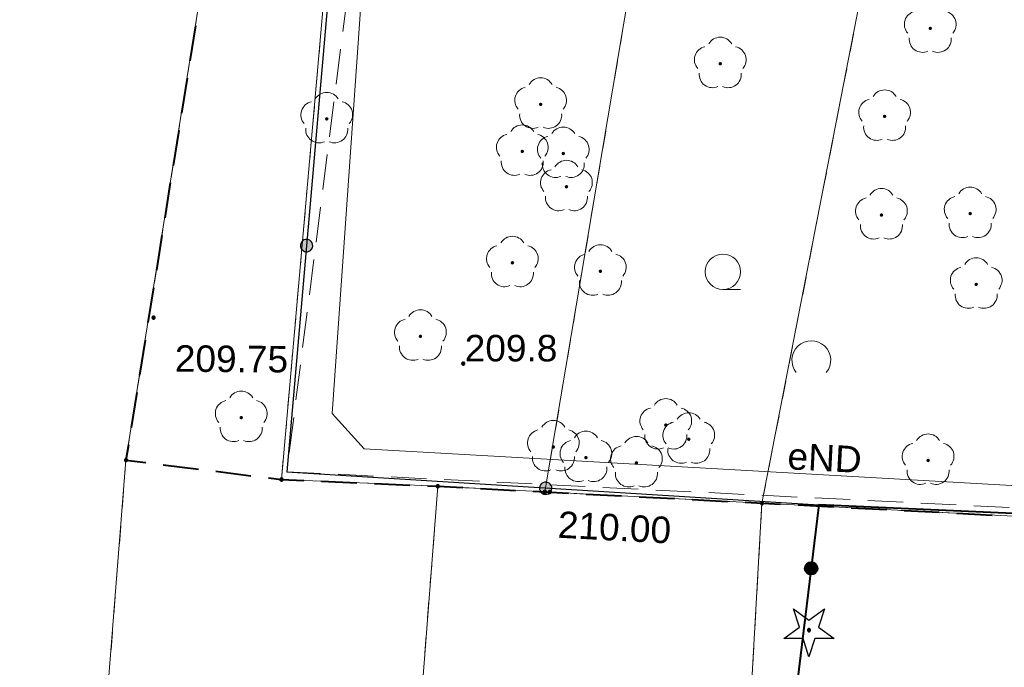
# Model space of a CAD drawing. Header units: metres. Extents: x 7419414 to 7419803, y 5549484 to 5549731.
# Tile 7 of 102: x 7419447 to 7419475, y 5549525 to 5549544. Entities that reach past the tile are written whole.
import ezdxf

# ---------------------------------------------------------------- set-up
doc = ezdxf.new("R2010")
doc.units = ezdxf.units.M
doc.header["$MEASUREMENT"] = 0
doc.layers.get('0').update_dxf_attribs({"color": 250})
for name, color, linetype, lineweight in [('EGDE', 7, 'Continuous', 13), ('EGUG', 96, 'Continuous', 13), ('KTOK05_01', 18, 'Continuous', 30), ('LINIE ROZGRANICZAJĄCE MPZP', 212, 'Continuous', 0), ('OBOP02_01', 96, 'Continuous', 13), ('OTOO', 7, 'Continuous', 30), ('OTRN_O', 7, 'Continuous', 13), ('OTRS_O', 7, 'Continuous', 13), ('PTTL04', 250, 'Continuous', 0), ('PTTL05', 18, 'Continuous', 13), ('SUEP', 1, 'Continuous', 13), ('SUEP_O', 1, 'Continuous', 13)]:
    doc.layers.add(name, color=color, linetype=linetype, lineweight=lineweight)
doc.styles.add('Arial', font='arial.ttf')

# ---------------------------------------------------------------- blocks, each defined once
blk = doc.blocks.new('OBOP02_01_1')
at = {"layer": 'OBOP02_01', "linetype": 'Continuous', "lineweight": 13}
h = blk.add_hatch(color=96, dxfattribs=at)
edge = h.paths.add_edge_path()
edge.add_arc((0, 0), 0.005, 0, 360)
at = {"layer": 'OBOP02_01', "color": 96, "linetype": 'Continuous', "lineweight": 13}
for centre, start, end in [((0, 0.0375), 30.1471, 149.8529), ((-0.0357, 0.0116), 102.1471, 221.8529), ((0.0357, 0.0116), 318.1471, 77.8529), ((-0.022, -0.0303), 174.1472, 293.8529), ((0.022, -0.0303), 246.1471, 5.8529)]:
    blk.add_arc(centre, 0.0375, start, end, dxfattribs=at)
blk = doc.blocks.new('PTTL04_01')
at = {"layer": 'PTTL04', "color": 250, "linetype": 'Continuous', "lineweight": 13}
blk.add_line((-0.125, 0.075), (-0.075, 0.075), dxfattribs=at)
blk.add_arc((0.125, -0.125), 0.055, 320.4788, 219.5212, dxfattribs=at)
at = {"color": 250, "linetype": 'Continuous', "lineweight": 13}
blk.add_wipeout([(-0.075, 0.125), (-0.0751, 0.1281), (-0.0754, 0.1313), (-0.0759, 0.1344), (-0.0766, 0.1374), (-0.0774, 0.1405), (-0.0785, 0.1434), (-0.0798, 0.1463), (-0.0812, 0.1491), (-0.0828, 0.1518), (-0.0845, 0.1544), (-0.0865, 0.1569), (-0.0886, 0.1592), (-0.0908, 0.1614), (-0.0931, 0.1635), (-0.0956, 0.1655), (-0.0982, 0.1672), (-0.1009, 0.1688), (-0.1037, 0.1702), (-0.1066, 0.1715), (-0.1095, 0.1726), (-0.1126, 0.1734), (-0.1156, 0.1741), (-0.1187, 0.1746), (-0.1219, 0.1749), (-0.125, 0.175), (-0.1281, 0.1749), (-0.1313, 0.1746), (-0.1344, 0.1741), (-0.1374, 0.1734), (-0.1405, 0.1726), (-0.1434, 0.1715), (-0.1463, 0.1702), (-0.1491, 0.1688), (-0.1518, 0.1672), (-0.1544, 0.1655), (-0.1569, 0.1635), (-0.1592, 0.1614), (-0.1614, 0.1592), (-0.1635, 0.1569), (-0.1655, 0.1544), (-0.1672, 0.1518), (-0.1688, 0.1491), (-0.1702, 0.1463), (-0.1715, 0.1434), (-0.1726, 0.1405), (-0.1734, 0.1374), (-0.1741, 0.1344), (-0.1746, 0.1313), (-0.1749, 0.1281), (-0.175, 0.125), (-0.1749, 0.1219), (-0.1746, 0.1187), (-0.1741, 0.1156), (-0.1734, 0.1126), (-0.1726, 0.1095), (-0.1715, 0.1066), (-0.1702, 0.1037), (-0.1688, 0.1009), (-0.1672, 0.0982), (-0.1655, 0.0956), (-0.1635, 0.0931), (-0.1614, 0.0908), (-0.1592, 0.0886), (-0.1569, 0.0865), (-0.1544, 0.0845), (-0.1518, 0.0828), (-0.1491, 0.0812), (-0.1463, 0.0798), (-0.1434, 0.0785), (-0.1405, 0.0774), (-0.1374, 0.0766), (-0.1344, 0.0759), (-0.1313, 0.0754), (-0.1281, 0.0751), (-0.125, 0.075), (-0.1219, 0.0751), (-0.1187, 0.0754), (-0.1156, 0.0759), (-0.1126, 0.0766), (-0.1095, 0.0774), (-0.1066, 0.0785), (-0.1037, 0.0798), (-0.1009, 0.0812), (-0.0982, 0.0828), (-0.0956, 0.0845), (-0.0931, 0.0865), (-0.0908, 0.0886), (-0.0886, 0.0908), (-0.0865, 0.0931), (-0.0845, 0.0956), (-0.0828, 0.0982), (-0.0812, 0.1009), (-0.0798, 0.1037), (-0.0785, 0.1066), (-0.0774, 0.1095), (-0.0766, 0.1126), (-0.0759, 0.1156), (-0.0754, 0.1187)], dxfattribs=at).dxf.layer = 'PTTL04'
at = {"layer": 'PTTL04', "color": 250, "linetype": 'Continuous', "lineweight": 13}
blk.add_circle((-0.125, 0.125), 0.05, dxfattribs=at)

msp = doc.modelspace()

# ---------------------------------------------------------------- hatches: boundary and pattern name
at = {"linetype": 'Continuous'}
for points in [[(7419455.183, 5549537.082), (7419455.138, 5549537.092), (7419455.098, 5549537.113), (7419455.064, 5549537.144), (7419455.04, 5549537.182), (7419455.026, 5549537.226), (7419455.024, 5549537.271), (7419455.034, 5549537.316), (7419455.055, 5549537.356), (7419455.086, 5549537.39), (7419455.124, 5549537.415), (7419455.168, 5549537.428), (7419455.213, 5549537.431), (7419455.258, 5549537.421), (7419455.298, 5549537.4), (7419455.332, 5549537.369), (7419455.357, 5549537.33), (7419455.37, 5549537.287), (7419455.372, 5549537.241), (7419455.363, 5549537.196), (7419455.342, 5549537.156), (7419455.311, 5549537.122), (7419455.272, 5549537.098), (7419455.229, 5549537.084)], [(7419455.183, 5549537.082), (7419455.138, 5549537.092), (7419455.098, 5549537.113), (7419455.064, 5549537.144), (7419455.04, 5549537.182), (7419455.026, 5549537.226), (7419455.024, 5549537.271), (7419455.034, 5549537.316), (7419455.055, 5549537.356), (7419455.086, 5549537.39), (7419455.124, 5549537.415), (7419455.168, 5549537.428), (7419455.213, 5549537.431), (7419455.258, 5549537.421), (7419455.298, 5549537.4), (7419455.332, 5549537.369), (7419455.357, 5549537.33), (7419455.37, 5549537.287), (7419455.372, 5549537.241), (7419455.363, 5549537.196), (7419455.342, 5549537.156), (7419455.311, 5549537.122), (7419455.272, 5549537.098), (7419455.229, 5549537.084)], [(7419450.87, 5549535.175), (7419450.858, 5549535.177), (7419450.847, 5549535.181), (7419450.838, 5549535.188), (7419450.831, 5549535.198), (7419450.827, 5549535.208), (7419450.825, 5549535.22), (7419450.827, 5549535.232), (7419450.831, 5549535.243), (7419450.838, 5549535.252), (7419450.847, 5549535.259), (7419450.858, 5549535.263), (7419450.87, 5549535.265), (7419450.882, 5549535.263), (7419450.892, 5549535.259), (7419450.902, 5549535.252), (7419450.909, 5549535.243), (7419450.913, 5549535.232), (7419450.915, 5549535.22), (7419450.913, 5549535.208), (7419450.909, 5549535.198), (7419450.902, 5549535.188), (7419450.892, 5549535.181), (7419450.882, 5549535.177)], [(7419459.63, 5549533.875), (7419459.618, 5549533.877), (7419459.607, 5549533.881), (7419459.598, 5549533.888), (7419459.591, 5549533.897), (7419459.587, 5549533.908), (7419459.585, 5549533.92), (7419459.587, 5549533.932), (7419459.591, 5549533.942), (7419459.598, 5549533.952), (7419459.607, 5549533.959), (7419459.618, 5549533.963), (7419459.63, 5549533.965), (7419459.642, 5549533.963), (7419459.653, 5549533.959), (7419459.662, 5549533.952), (7419459.669, 5549533.942), (7419459.673, 5549533.932), (7419459.675, 5549533.92), (7419459.673, 5549533.908), (7419459.669, 5549533.897), (7419459.662, 5549533.888), (7419459.653, 5549533.881), (7419459.642, 5549533.877)], [(7419450.09, 5549531.145), (7419450.076, 5549531.147), (7419450.064, 5549531.154), (7419450.054, 5549531.164), (7419450.047, 5549531.176), (7419450.045, 5549531.19), (7419450.047, 5549531.204), (7419450.054, 5549531.216), (7419450.064, 5549531.226), (7419450.076, 5549531.233), (7419450.09, 5549531.235), (7419450.104, 5549531.233), (7419450.116, 5549531.226), (7419450.126, 5549531.216), (7419450.133, 5549531.204), (7419450.135, 5549531.19), (7419450.133, 5549531.176), (7419450.126, 5549531.164), (7419450.116, 5549531.154), (7419450.104, 5549531.147)], [(7419454.49, 5549530.595), (7419454.476, 5549530.597), (7419454.464, 5549530.604), (7419454.454, 5549530.614), (7419454.447, 5549530.626), (7419454.445, 5549530.64), (7419454.447, 5549530.654), (7419454.454, 5549530.666), (7419454.464, 5549530.676), (7419454.476, 5549530.683), (7419454.49, 5549530.685), (7419454.504, 5549530.683), (7419454.516, 5549530.676), (7419454.526, 5549530.666), (7419454.533, 5549530.654), (7419454.535, 5549530.64), (7419454.533, 5549530.626), (7419454.526, 5549530.614), (7419454.516, 5549530.604), (7419454.504, 5549530.597)], [(7419458.91, 5549530.405), (7419458.896, 5549530.407), (7419458.884, 5549530.414), (7419458.874, 5549530.424), (7419458.867, 5549530.436), (7419458.865, 5549530.45), (7419458.867, 5549530.464), (7419458.874, 5549530.476), (7419458.884, 5549530.486), (7419458.896, 5549530.493), (7419458.91, 5549530.495), (7419458.924, 5549530.493), (7419458.936, 5549530.486), (7419458.946, 5549530.476), (7419458.953, 5549530.464), (7419458.955, 5549530.45), (7419458.953, 5549530.436), (7419458.946, 5549530.424), (7419458.936, 5549530.414), (7419458.924, 5549530.407)], [(7419461.95, 5549530.219), (7419461.905, 5549530.228), (7419461.864, 5549530.248), (7419461.83, 5549530.278), (7419461.804, 5549530.316), (7419461.789, 5549530.359), (7419461.786, 5549530.405), (7419461.795, 5549530.45), (7419461.815, 5549530.491), (7419461.845, 5549530.525), (7419461.883, 5549530.551), (7419461.926, 5549530.566), (7419461.972, 5549530.569), (7419462.017, 5549530.56), (7419462.058, 5549530.54), (7419462.092, 5549530.51), (7419462.118, 5549530.472), (7419462.133, 5549530.429), (7419462.136, 5549530.383), (7419462.127, 5549530.338), (7419462.107, 5549530.297), (7419462.077, 5549530.263), (7419462.039, 5549530.237), (7419461.996, 5549530.222)], [(7419461.95, 5549530.219), (7419461.905, 5549530.228), (7419461.864, 5549530.248), (7419461.83, 5549530.278), (7419461.804, 5549530.316), (7419461.789, 5549530.359), (7419461.786, 5549530.405), (7419461.795, 5549530.45), (7419461.815, 5549530.491), (7419461.845, 5549530.525), (7419461.883, 5549530.551), (7419461.926, 5549530.566), (7419461.972, 5549530.569), (7419462.017, 5549530.56), (7419462.058, 5549530.54), (7419462.092, 5549530.51), (7419462.118, 5549530.472), (7419462.133, 5549530.429), (7419462.136, 5549530.383), (7419462.127, 5549530.338), (7419462.107, 5549530.297), (7419462.077, 5549530.263), (7419462.039, 5549530.237), (7419461.996, 5549530.222)], [(7419461.94, 5549530.245), (7419461.926, 5549530.247), (7419461.914, 5549530.254), (7419461.904, 5549530.264), (7419461.897, 5549530.276), (7419461.895, 5549530.29), (7419461.897, 5549530.304), (7419461.904, 5549530.316), (7419461.914, 5549530.326), (7419461.926, 5549530.333), (7419461.94, 5549530.335), (7419461.954, 5549530.333), (7419461.966, 5549530.326), (7419461.976, 5549530.316), (7419461.983, 5549530.304), (7419461.985, 5549530.29), (7419461.983, 5549530.276), (7419461.976, 5549530.264), (7419461.966, 5549530.254), (7419461.954, 5549530.247)], [(7419462.08, 5549530.241), (7419462.068, 5549530.243), (7419462.058, 5549530.247), (7419462.048, 5549530.254), (7419462.041, 5549530.264), (7419462.037, 5549530.274), (7419462.035, 5549530.286), (7419462.037, 5549530.298), (7419462.041, 5549530.309), (7419462.048, 5549530.318), (7419462.058, 5549530.325), (7419462.068, 5549530.329), (7419462.08, 5549530.331), (7419462.092, 5549530.329), (7419462.103, 5549530.325), (7419462.112, 5549530.318), (7419462.119, 5549530.309), (7419462.123, 5549530.298), (7419462.125, 5549530.286), (7419462.123, 5549530.274), (7419462.119, 5549530.264), (7419462.112, 5549530.254), (7419462.103, 5549530.247), (7419462.092, 5549530.243)], [(7419468.08, 5549529.925), (7419468.066, 5549529.927), (7419468.054, 5549529.934), (7419468.044, 5549529.944), (7419468.037, 5549529.956), (7419468.035, 5549529.97), (7419468.037, 5549529.984), (7419468.044, 5549529.996), (7419468.054, 5549530.006), (7419468.066, 5549530.013), (7419468.08, 5549530.015), (7419468.094, 5549530.013), (7419468.106, 5549530.006), (7419468.116, 5549529.996), (7419468.123, 5549529.984), (7419468.125, 5549529.97), (7419468.123, 5549529.956), (7419468.116, 5549529.944), (7419468.106, 5549529.934), (7419468.094, 5549529.927)], [(7419469.41, 5549526.335), (7419469.396, 5549526.337), (7419469.384, 5549526.344), (7419469.374, 5549526.354), (7419469.367, 5549526.366), (7419469.365, 5549526.38), (7419469.367, 5549526.394), (7419469.374, 5549526.406), (7419469.384, 5549526.416), (7419469.396, 5549526.423), (7419469.41, 5549526.425), (7419469.424, 5549526.423), (7419469.436, 5549526.416), (7419469.446, 5549526.406), (7419469.453, 5549526.394), (7419469.455, 5549526.38), (7419469.453, 5549526.366), (7419469.446, 5549526.354), (7419469.436, 5549526.344), (7419469.424, 5549526.337)]]:
    msp.add_hatch(color=0, dxfattribs=at).paths.add_polyline_path(points)
at = {"layer": 'KTOK05_01', "linetype": 'Continuous', "lineweight": 40}
h = msp.add_hatch(color=250, dxfattribs=at)
edge = h.paths.add_edge_path()
edge.add_arc((7419469.472, 5549528.128), 0.17, 0, 360)

# ---------------------------------------------------------------- linework, layer by layer
at = {"color": 0, "linetype": 'Continuous', "flags": 128}
for points in [[(7419455.213, 5549537.431), (7419455.168, 5549537.428), (7419455.124, 5549537.415), (7419455.086, 5549537.39), (7419455.055, 5549537.356), (7419455.034, 5549537.316), (7419455.024, 5549537.271), (7419455.026, 5549537.226), (7419455.04, 5549537.182), (7419455.064, 5549537.144), (7419455.098, 5549537.113), (7419455.138, 5549537.092), (7419455.183, 5549537.082), (7419455.229, 5549537.084), (7419455.272, 5549537.098), (7419455.311, 5549537.122), (7419455.342, 5549537.156), (7419455.363, 5549537.196), (7419455.372, 5549537.241), (7419455.37, 5549537.287), (7419455.357, 5549537.33), (7419455.332, 5549537.369), (7419455.298, 5549537.4), (7419455.258, 5549537.421), (7419455.213, 5549537.431)], [(7419455.213, 5549537.431), (7419455.168, 5549537.428), (7419455.124, 5549537.415), (7419455.086, 5549537.39), (7419455.055, 5549537.356), (7419455.034, 5549537.316), (7419455.024, 5549537.271), (7419455.026, 5549537.226), (7419455.04, 5549537.182), (7419455.064, 5549537.144), (7419455.098, 5549537.113), (7419455.138, 5549537.092), (7419455.183, 5549537.082), (7419455.229, 5549537.084), (7419455.272, 5549537.098), (7419455.311, 5549537.122), (7419455.342, 5549537.156), (7419455.363, 5549537.196), (7419455.372, 5549537.241), (7419455.37, 5549537.287), (7419455.357, 5549537.33), (7419455.332, 5549537.369), (7419455.298, 5549537.4), (7419455.258, 5549537.421), (7419455.213, 5549537.431)], [(7419450.825, 5549535.22), (7419450.827, 5549535.208), (7419450.831, 5549535.198), (7419450.838, 5549535.188), (7419450.847, 5549535.181), (7419450.858, 5549535.177), (7419450.87, 5549535.175), (7419450.882, 5549535.177), (7419450.892, 5549535.181), (7419450.902, 5549535.188), (7419450.909, 5549535.198), (7419450.913, 5549535.208), (7419450.915, 5549535.22), (7419450.913, 5549535.232), (7419450.909, 5549535.243), (7419450.902, 5549535.252), (7419450.892, 5549535.259), (7419450.882, 5549535.263), (7419450.87, 5549535.265), (7419450.858, 5549535.263), (7419450.847, 5549535.259), (7419450.838, 5549535.252), (7419450.831, 5549535.243), (7419450.827, 5549535.232), (7419450.825, 5549535.22)], [(7419459.585, 5549533.92), (7419459.587, 5549533.908), (7419459.591, 5549533.897), (7419459.598, 5549533.888), (7419459.607, 5549533.881), (7419459.618, 5549533.877), (7419459.63, 5549533.875), (7419459.642, 5549533.877), (7419459.653, 5549533.881), (7419459.662, 5549533.888), (7419459.669, 5549533.897), (7419459.673, 5549533.908), (7419459.675, 5549533.92), (7419459.673, 5549533.932), (7419459.669, 5549533.942), (7419459.662, 5549533.952), (7419459.653, 5549533.959), (7419459.642, 5549533.963), (7419459.63, 5549533.965), (7419459.618, 5549533.963), (7419459.607, 5549533.959), (7419459.598, 5549533.952), (7419459.591, 5549533.942), (7419459.587, 5549533.932), (7419459.585, 5549533.92)], [(7419450.09, 5549531.145), (7419450.104, 5549531.147), (7419450.116, 5549531.154), (7419450.126, 5549531.164), (7419450.133, 5549531.176), (7419450.135, 5549531.19), (7419450.133, 5549531.204), (7419450.126, 5549531.216), (7419450.116, 5549531.226), (7419450.104, 5549531.233), (7419450.09, 5549531.235), (7419450.076, 5549531.233), (7419450.064, 5549531.226), (7419450.054, 5549531.216), (7419450.047, 5549531.204), (7419450.045, 5549531.19), (7419450.047, 5549531.176), (7419450.054, 5549531.164), (7419450.064, 5549531.154), (7419450.076, 5549531.147), (7419450.09, 5549531.145)], [(7419454.49, 5549530.595), (7419454.504, 5549530.597), (7419454.516, 5549530.604), (7419454.526, 5549530.614), (7419454.533, 5549530.626), (7419454.535, 5549530.64), (7419454.533, 5549530.654), (7419454.526, 5549530.666), (7419454.516, 5549530.676), (7419454.504, 5549530.683), (7419454.49, 5549530.685), (7419454.476, 5549530.683), (7419454.464, 5549530.676), (7419454.454, 5549530.666), (7419454.447, 5549530.654), (7419454.445, 5549530.64), (7419454.447, 5549530.626), (7419454.454, 5549530.614), (7419454.464, 5549530.604), (7419454.476, 5549530.597), (7419454.49, 5549530.595)], [(7419458.91, 5549530.405), (7419458.924, 5549530.407), (7419458.936, 5549530.414), (7419458.946, 5549530.424), (7419458.953, 5549530.436), (7419458.955, 5549530.45), (7419458.953, 5549530.464), (7419458.946, 5549530.476), (7419458.936, 5549530.486), (7419458.924, 5549530.493), (7419458.91, 5549530.495), (7419458.896, 5549530.493), (7419458.884, 5549530.486), (7419458.874, 5549530.476), (7419458.867, 5549530.464), (7419458.865, 5549530.45), (7419458.867, 5549530.436), (7419458.874, 5549530.424), (7419458.884, 5549530.414), (7419458.896, 5549530.407), (7419458.91, 5549530.405)], [(7419461.786, 5549530.405), (7419461.789, 5549530.359), (7419461.804, 5549530.316), (7419461.83, 5549530.278), (7419461.864, 5549530.248), (7419461.905, 5549530.228), (7419461.95, 5549530.219), (7419461.996, 5549530.222), (7419462.039, 5549530.237), (7419462.077, 5549530.263), (7419462.107, 5549530.297), (7419462.127, 5549530.338), (7419462.136, 5549530.383), (7419462.133, 5549530.429), (7419462.118, 5549530.472), (7419462.092, 5549530.51), (7419462.058, 5549530.54), (7419462.017, 5549530.56), (7419461.972, 5549530.569), (7419461.926, 5549530.566), (7419461.883, 5549530.551), (7419461.845, 5549530.525), (7419461.815, 5549530.491), (7419461.795, 5549530.45), (7419461.786, 5549530.405)], [(7419461.786, 5549530.405), (7419461.789, 5549530.359), (7419461.804, 5549530.316), (7419461.83, 5549530.278), (7419461.864, 5549530.248), (7419461.905, 5549530.228), (7419461.95, 5549530.219), (7419461.996, 5549530.222), (7419462.039, 5549530.237), (7419462.077, 5549530.263), (7419462.107, 5549530.297), (7419462.127, 5549530.338), (7419462.136, 5549530.383), (7419462.133, 5549530.429), (7419462.118, 5549530.472), (7419462.092, 5549530.51), (7419462.058, 5549530.54), (7419462.017, 5549530.56), (7419461.972, 5549530.569), (7419461.926, 5549530.566), (7419461.883, 5549530.551), (7419461.845, 5549530.525), (7419461.815, 5549530.491), (7419461.795, 5549530.45), (7419461.786, 5549530.405)], [(7419461.94, 5549530.245), (7419461.954, 5549530.247), (7419461.966, 5549530.254), (7419461.976, 5549530.264), (7419461.983, 5549530.276), (7419461.985, 5549530.29), (7419461.983, 5549530.304), (7419461.976, 5549530.316), (7419461.966, 5549530.326), (7419461.954, 5549530.333), (7419461.94, 5549530.335), (7419461.926, 5549530.333), (7419461.914, 5549530.326), (7419461.904, 5549530.316), (7419461.897, 5549530.304), (7419461.895, 5549530.29), (7419461.897, 5549530.276), (7419461.904, 5549530.264), (7419461.914, 5549530.254), (7419461.926, 5549530.247), (7419461.94, 5549530.245)], [(7419462.035, 5549530.286), (7419462.037, 5549530.274), (7419462.041, 5549530.264), (7419462.048, 5549530.254), (7419462.058, 5549530.247), (7419462.068, 5549530.243), (7419462.08, 5549530.241), (7419462.092, 5549530.243), (7419462.103, 5549530.247), (7419462.112, 5549530.254), (7419462.119, 5549530.264), (7419462.123, 5549530.274), (7419462.125, 5549530.286), (7419462.123, 5549530.298), (7419462.119, 5549530.309), (7419462.112, 5549530.318), (7419462.103, 5549530.325), (7419462.092, 5549530.329), (7419462.08, 5549530.331), (7419462.068, 5549530.329), (7419462.058, 5549530.325), (7419462.048, 5549530.318), (7419462.041, 5549530.309), (7419462.037, 5549530.298), (7419462.035, 5549530.286)], [(7419468.08, 5549529.925), (7419468.094, 5549529.927), (7419468.106, 5549529.934), (7419468.116, 5549529.944), (7419468.123, 5549529.956), (7419468.125, 5549529.97), (7419468.123, 5549529.984), (7419468.116, 5549529.996), (7419468.106, 5549530.006), (7419468.094, 5549530.013), (7419468.08, 5549530.015), (7419468.066, 5549530.013), (7419468.054, 5549530.006), (7419468.044, 5549529.996), (7419468.037, 5549529.984), (7419468.035, 5549529.97), (7419468.037, 5549529.956), (7419468.044, 5549529.944), (7419468.054, 5549529.934), (7419468.066, 5549529.927), (7419468.08, 5549529.925)], [(7419469.682, 5549526.469), (7419470.123, 5549526.148), (7419469.578, 5549526.148), (7419469.41, 5549525.63), (7419469.242, 5549526.148), (7419468.697, 5549526.148), (7419469.138, 5549526.469), (7419468.969, 5549526.987), (7419469.41, 5549526.666), (7419469.851, 5549526.987), (7419469.682, 5549526.469)], [(7419469.41, 5549526.335), (7419469.424, 5549526.337), (7419469.436, 5549526.344), (7419469.446, 5549526.354), (7419469.453, 5549526.366), (7419469.455, 5549526.38), (7419469.453, 5549526.394), (7419469.446, 5549526.406), (7419469.436, 5549526.416), (7419469.424, 5549526.423), (7419469.41, 5549526.425), (7419469.396, 5549526.423), (7419469.384, 5549526.416), (7419469.374, 5549526.406), (7419469.367, 5549526.394), (7419469.365, 5549526.38), (7419469.367, 5549526.366), (7419469.374, 5549526.354), (7419469.384, 5549526.344), (7419469.396, 5549526.337), (7419469.41, 5549526.335)]]:
    msp.add_lwpolyline(points, close=True, dxfattribs=at)
at = {"layer": 'EGDE', "color": 250, "linetype": 'Continuous', "lineweight": 0, "flags": 128}
for points in [[(7419562.5, 5549640.55), (7419487.71, 5549630.61), (7419468.08, 5549529.97), (7419483.43, 5549529.18), (7419523.94, 5549526.59), (7419538.19, 5549526.4), (7419548.95, 5549525.8), (7419562.5, 5549640.55)], [(7419487.71, 5549630.61), (7419482.9, 5549629.97), (7419478.25, 5549627.12), (7419461.94, 5549530.29), (7419468.08, 5549529.97), (7419487.71, 5549630.61)], [(7419478.25, 5549627.12), (7419462.12, 5549617.26), (7419459.99, 5549593.07), (7419454.49, 5549530.64), (7419458.91, 5549530.45), (7419461.94, 5549530.29), (7419478.25, 5549627.12)]]:
    msp.add_lwpolyline(points, close=True, dxfattribs=at)
for points in [[(7419447.714, 5549501.025), (7419450.09, 5549531.19), (7419459.99, 5549593.07), (7419462.12, 5549617.26), (7419462.22, 5549620.86), (7419457.3, 5549616.58), (7419452.54, 5549610.11), (7419449.43, 5549604.09), (7419439.375, 5549501.456)], [(7419456.604, 5549500.566), (7419458.91, 5549530.45), (7419454.49, 5549530.64), (7419459.99, 5549593.07), (7419450.09, 5549531.19), (7419447.714, 5549501.025)], [(7419466.594, 5549500.049), (7419466.69, 5549505.4), (7419468.08, 5549529.97), (7419461.94, 5549530.29), (7419458.91, 5549530.45), (7419456.604, 5549500.566)], [(7419481.483, 5549499.28), (7419483.43, 5549529.18), (7419468.08, 5549529.97), (7419466.69, 5549505.4), (7419466.594, 5549500.049)]]:
    msp.add_lwpolyline(points, dxfattribs=at)
at = {"layer": 'EGUG', "color": 96, "linetype": 'Continuous', "lineweight": 13}
for p, q in [((7419452.078, 5549543.615), (7419451.999, 5549543.122)), ((7419451.999, 5549543.122), (7419452.078, 5549543.615)), ((7419464.074, 5549542.959), (7419464.157, 5549543.452)), ((7419464.157, 5549543.452), (7419464.074, 5549542.959)), ((7419470.572, 5549542.747), (7419470.668, 5549543.238)), ((7419470.668, 5549543.238), (7419470.572, 5549542.747)), ((7419455.595, 5549543.177), (7419455.551, 5549542.679)), ((7419455.551, 5549542.679), (7419455.595, 5549543.177)), ((7419451.92, 5549542.628), (7419451.841, 5549542.134)), ((7419451.841, 5549542.134), (7419451.92, 5549542.628)), ((7419463.908, 5549541.972), (7419463.991, 5549542.465)), ((7419463.991, 5549542.465), (7419463.908, 5549541.972)), ((7419455.507, 5549542.181), (7419455.463, 5549541.683)), ((7419455.463, 5549541.683), (7419455.507, 5549542.181)), ((7419470.381, 5549541.766), (7419470.477, 5549542.257)), ((7419470.477, 5549542.257), (7419470.381, 5549541.766)), ((7419451.762, 5549541.641), (7419451.683, 5549541.147)), ((7419451.683, 5549541.147), (7419451.762, 5549541.641)), ((7419463.742, 5549540.986), (7419463.825, 5549541.479)), ((7419463.825, 5549541.479), (7419463.742, 5549540.986)), ((7419470.189, 5549540.784), (7419470.285, 5549541.275)), ((7419470.285, 5549541.275), (7419470.189, 5549540.784)), ((7419455.419, 5549541.185), (7419455.375, 5549540.687)), ((7419455.375, 5549540.687), (7419455.419, 5549541.185)), ((7419451.604, 5549540.653), (7419451.525, 5549540.159)), ((7419451.525, 5549540.159), (7419451.604, 5549540.653)), ((7419463.576, 5549540), (7419463.659, 5549540.493)), ((7419463.659, 5549540.493), (7419463.576, 5549540)), ((7419455.331, 5549540.189), (7419455.287, 5549539.691)), ((7419455.287, 5549539.691), (7419455.331, 5549540.189)), ((7419469.998, 5549539.803), (7419470.094, 5549540.294)), ((7419470.094, 5549540.294), (7419469.998, 5549539.803)), ((7419451.446, 5549539.666), (7419451.367, 5549539.172)), ((7419451.367, 5549539.172), (7419451.446, 5549539.666)), ((7419463.409, 5549539.014), (7419463.493, 5549539.507)), ((7419463.493, 5549539.507), (7419463.409, 5549539.014)), ((7419469.806, 5549538.821), (7419469.902, 5549539.312)), ((7419469.902, 5549539.312), (7419469.806, 5549538.821)), ((7419455.243, 5549539.193), (7419455.2, 5549538.695)), ((7419455.2, 5549538.695), (7419455.243, 5549539.193)), ((7419451.288, 5549538.678), (7419451.209, 5549538.185)), ((7419451.209, 5549538.185), (7419451.288, 5549538.678)), ((7419463.243, 5549538.028), (7419463.326, 5549538.521)), ((7419463.326, 5549538.521), (7419463.243, 5549538.028)), ((7419455.156, 5549538.197), (7419455.112, 5549537.699)), ((7419455.112, 5549537.699), (7419455.156, 5549538.197)), ((7419469.615, 5549537.84), (7419469.711, 5549538.331)), ((7419469.711, 5549538.331), (7419469.615, 5549537.84)), ((7419451.13, 5549537.691), (7419451.051, 5549537.197)), ((7419451.051, 5549537.197), (7419451.13, 5549537.691)), ((7419463.077, 5549537.042), (7419463.16, 5549537.535)), ((7419463.16, 5549537.535), (7419463.077, 5549537.042)), ((7419455.068, 5549537.2), (7419455.024, 5549536.702)), ((7419455.024, 5549536.702), (7419455.068, 5549537.2)), ((7419450.972, 5549536.703), (7419450.893, 5549536.21)), ((7419450.893, 5549536.21), (7419450.972, 5549536.703)), ((7419462.911, 5549536.056), (7419462.994, 5549536.549)), ((7419462.994, 5549536.549), (7419462.911, 5549536.056)), ((7419454.98, 5549536.204), (7419454.936, 5549535.706)), ((7419454.936, 5549535.706), (7419454.98, 5549536.204)), ((7419450.814, 5549535.716), (7419450.735, 5549535.222)), ((7419450.735, 5549535.222), (7419450.814, 5549535.716)), ((7419462.745, 5549535.07), (7419462.828, 5549535.563)), ((7419462.828, 5549535.563), (7419462.745, 5549535.07)), ((7419454.892, 5549535.208), (7419454.849, 5549534.71)), ((7419454.849, 5549534.71), (7419454.892, 5549535.208)), ((7419450.656, 5549534.728), (7419450.577, 5549534.235)), ((7419450.577, 5549534.235), (7419450.656, 5549534.728)), ((7419462.579, 5549534.084), (7419462.662, 5549534.577)), ((7419462.662, 5549534.577), (7419462.579, 5549534.084)), ((7419454.805, 5549534.212), (7419454.761, 5549533.714)), ((7419454.761, 5549533.714), (7419454.805, 5549534.212)), ((7419450.498, 5549533.741), (7419450.419, 5549533.247)), ((7419450.419, 5549533.247), (7419450.498, 5549533.741)), ((7419462.413, 5549533.097), (7419462.496, 5549533.591)), ((7419462.496, 5549533.591), (7419462.413, 5549533.097)), ((7419454.717, 5549533.216), (7419454.673, 5549532.718)), ((7419454.673, 5549532.718), (7419454.717, 5549533.216)), ((7419468.658, 5549532.932), (7419468.754, 5549533.423)), ((7419468.754, 5549533.423), (7419468.658, 5549532.932)), ((7419450.34, 5549532.754), (7419450.261, 5549532.26)), ((7419450.261, 5549532.26), (7419450.34, 5549532.754)), ((7419462.247, 5549532.111), (7419462.33, 5549532.604)), ((7419462.33, 5549532.604), (7419462.247, 5549532.111)), ((7419468.466, 5549531.951), (7419468.562, 5549532.442)), ((7419468.562, 5549532.442), (7419468.466, 5549531.951)), ((7419454.629, 5549532.22), (7419454.585, 5549531.722)), ((7419454.585, 5549531.722), (7419454.629, 5549532.22)), ((7419450.182, 5549531.766), (7419450.09, 5549531.19)), ((7419450.09, 5549531.19), (7419450.182, 5549531.766)), ((7419462.081, 5549531.125), (7419462.164, 5549531.618)), ((7419462.164, 5549531.618), (7419462.081, 5549531.125)), ((7419468.275, 5549530.969), (7419468.371, 5549531.46)), ((7419468.371, 5549531.46), (7419468.275, 5549530.969)), ((7419450.09, 5549531.19), (7419450.06, 5549530.812)), ((7419450.06, 5549530.812), (7419450.09, 5549531.19)), ((7419454.541, 5549531.224), (7419454.49, 5549530.64)), ((7419454.49, 5549530.64), (7419454.541, 5549531.224)), ((7419454.49, 5549530.64), (7419454.952, 5549530.62)), ((7419454.952, 5549530.62), (7419454.49, 5549530.64)), ((7419455.451, 5549530.599), (7419455.951, 5549530.577)), ((7419455.951, 5549530.577), (7419455.451, 5549530.599)), ((7419456.45, 5549530.556), (7419456.95, 5549530.534)), ((7419456.95, 5549530.534), (7419456.45, 5549530.556)), ((7419457.449, 5549530.513), (7419457.949, 5549530.491)), ((7419457.949, 5549530.491), (7419457.449, 5549530.513)), ((7419458.448, 5549530.47), (7419458.91, 5549530.45)), ((7419458.91, 5549530.45), (7419458.448, 5549530.47)), ((7419458.853, 5549529.716), (7419458.91, 5549530.45)), ((7419458.91, 5549530.45), (7419458.853, 5549529.716)), ((7419458.91, 5549530.45), (7419459.177, 5549530.436)), ((7419459.177, 5549530.436), (7419458.91, 5549530.45)), ((7419459.676, 5549530.41), (7419460.175, 5549530.383)), ((7419460.175, 5549530.383), (7419459.676, 5549530.41)), ((7419461.94, 5549530.29), (7419461.998, 5549530.632)), ((7419461.998, 5549530.632), (7419461.94, 5549530.29)), ((7419468.08, 5549529.97), (7419468.179, 5549530.479)), ((7419468.179, 5549530.479), (7419468.08, 5549529.97)), ((7419450.021, 5549530.313), (7419449.982, 5549529.815)), ((7419449.982, 5549529.815), (7419450.021, 5549530.313)), ((7419460.675, 5549530.357), (7419461.174, 5549530.33)), ((7419461.174, 5549530.33), (7419460.675, 5549530.357)), ((7419461.673, 5549530.304), (7419461.94, 5549530.29)), ((7419461.94, 5549530.29), (7419461.673, 5549530.304)), ((7419461.94, 5549530.29), (7419462.264, 5549530.273)), ((7419462.264, 5549530.273), (7419461.94, 5549530.29)), ((7419462.763, 5549530.247), (7419463.262, 5549530.221)), ((7419463.262, 5549530.221), (7419462.763, 5549530.247)), ((7419463.762, 5549530.195), (7419464.261, 5549530.169)), ((7419464.261, 5549530.169), (7419463.762, 5549530.195)), ((7419464.76, 5549530.143), (7419465.26, 5549530.117)), ((7419465.26, 5549530.117), (7419464.76, 5549530.143)), ((7419465.759, 5549530.091), (7419466.258, 5549530.065)), ((7419466.258, 5549530.065), (7419465.759, 5549530.091)), ((7419466.758, 5549530.039), (7419467.257, 5549530.013)), ((7419467.257, 5549530.013), (7419466.758, 5549530.039)), ((7419467.756, 5549529.987), (7419468.08, 5549529.97)), ((7419468.08, 5549529.97), (7419467.756, 5549529.987)), ((7419468.08, 5549529.97), (7419468.049, 5549529.416)), ((7419468.049, 5549529.416), (7419468.08, 5549529.97)), ((7419468.08, 5549529.97), (7419468.515, 5549529.948)), ((7419468.515, 5549529.948), (7419468.08, 5549529.97)), ((7419469.014, 5549529.922), (7419469.513, 5549529.896)), ((7419469.513, 5549529.896), (7419469.014, 5549529.922)), ((7419470.013, 5549529.871), (7419470.512, 5549529.845)), ((7419470.512, 5549529.845), (7419470.013, 5549529.871)), ((7419471.011, 5549529.819), (7419471.511, 5549529.793)), ((7419471.511, 5549529.793), (7419471.011, 5549529.819)), ((7419472.01, 5549529.768), (7419472.509, 5549529.742)), ((7419472.509, 5549529.742), (7419472.01, 5549529.768)), ((7419473.009, 5549529.716), (7419473.508, 5549529.691)), ((7419473.508, 5549529.691), (7419473.009, 5549529.716)), ((7419474.007, 5549529.665), (7419474.507, 5549529.639)), ((7419474.507, 5549529.639), (7419474.007, 5549529.665)), ((7419449.942, 5549529.317), (7419449.903, 5549528.818)), ((7419449.903, 5549528.818), (7419449.942, 5549529.317)), ((7419458.776, 5549528.718), (7419458.815, 5549529.217)), ((7419458.815, 5549529.217), (7419458.776, 5549528.718)), ((7419468.02, 5549528.917), (7419467.992, 5549528.418)), ((7419467.992, 5549528.418), (7419468.02, 5549528.917)), ((7419449.864, 5549528.32), (7419449.825, 5549527.821)), ((7419449.825, 5549527.821), (7419449.864, 5549528.32)), ((7419458.699, 5549527.721), (7419458.738, 5549528.22)), ((7419458.738, 5549528.22), (7419458.699, 5549527.721)), ((7419467.964, 5549527.919), (7419467.936, 5549527.419)), ((7419467.936, 5549527.419), (7419467.964, 5549527.919)), ((7419449.785, 5549527.323), (7419449.746, 5549526.824)), ((7419449.746, 5549526.824), (7419449.785, 5549527.323)), ((7419458.622, 5549526.724), (7419458.661, 5549527.223)), ((7419458.661, 5549527.223), (7419458.622, 5549526.724)), ((7419467.907, 5549526.92), (7419467.879, 5549526.421)), ((7419467.879, 5549526.421), (7419467.907, 5549526.92)), ((7419449.707, 5549526.326), (7419449.668, 5549525.827)), ((7419449.668, 5549525.827), (7419449.707, 5549526.326)), ((7419458.546, 5549525.727), (7419458.584, 5549526.226)), ((7419458.584, 5549526.226), (7419458.546, 5549525.727)), ((7419467.851, 5549525.922), (7419467.823, 5549525.423)), ((7419467.823, 5549525.423), (7419467.851, 5549525.922))]:
    msp.add_line(p, q, dxfattribs=at)
at = {"layer": 'KTOK05_01', "color": 250, "linetype": 'Continuous', "lineweight": 40, "flags": 128}
msp.add_lwpolyline([(7419524.07, 5549527.27), (7419490.41, 5549529), (7419469.69, 5549529.92), (7419467.87, 5549514.97)], dxfattribs=at)
at = {"layer": 'KTOK05_01', "color": 250, "linetype": 'Continuous', "lineweight": 40}
for radius in [0.175, 0.17]:
    msp.add_circle((7419469.472, 5549528.128), radius, dxfattribs=at)
at = {"layer": 'LINIE ROZGRANICZAJĄCE MPZP', "color": 212, "linetype": 'Continuous', "lineweight": 40}
for p, q in [((7419452.055, 5549543.47), (7419451.897, 5549542.483)), ((7419451.818, 5549541.989), (7419451.66, 5549541.001)), ((7419451.581, 5549540.508), (7419451.423, 5549539.52)), ((7419451.344, 5549539.027), (7419451.186, 5549538.039)), ((7419451.107, 5549537.545), (7419450.949, 5549536.558)), ((7419450.87, 5549536.064), (7419450.712, 5549535.077)), ((7419450.633, 5549534.583), (7419450.475, 5549533.596)), ((7419450.396, 5549533.102), (7419450.238, 5549532.114)), ((7419451.146, 5549531.058), (7419452.138, 5549530.934)), ((7419452.634, 5549530.872), (7419453.626, 5549530.748)), ((7419455.619, 5549530.591), (7419456.618, 5549530.549)), ((7419457.117, 5549530.527), (7419458.116, 5549530.484)), ((7419460.114, 5549530.386), (7419461.112, 5549530.334)), ((7419463.11, 5549530.23), (7419464.108, 5549530.178)), ((7419464.608, 5549530.152), (7419465.606, 5549530.101)), ((7419466.106, 5549530.075), (7419467.104, 5549530.023)), ((7419467.604, 5549529.997), (7419468.602, 5549529.946)), ((7419469.102, 5549529.92), (7419470.1, 5549529.869)), ((7419470.6, 5549529.843), (7419471.598, 5549529.791)), ((7419472.098, 5549529.765), (7419473.096, 5549529.714)), ((7419473.596, 5549529.688), (7419474.594, 5549529.636))]:
    msp.add_line(p, q, dxfattribs=at)
at = {"layer": 'LINIE ROZGRANICZAJĄCE MPZP', "color": 212, "linetype": 'Continuous', "lineweight": 40, "flags": 128}
for points in [[(7419450.159, 5549531.621), (7419450.09, 5549531.19), (7419450.649, 5549531.12)], [(7419454.122, 5549530.686), (7419454.49, 5549530.64), (7419455.119, 5549530.613)], [(7419458.616, 5549530.463), (7419458.91, 5549530.45), (7419459.614, 5549530.413)], [(7419461.612, 5549530.307), (7419461.94, 5549530.29), (7419462.61, 5549530.255)]]:
    msp.add_lwpolyline(points, dxfattribs=at)
at = {"layer": 'PTTL05', "color": 250, "linetype": 'Continuous', "lineweight": 13}
for p, q in [((7419456.225, 5549543.307), (7419456.352, 5549544.299)), ((7419456.036, 5549541.819), (7419456.162, 5549542.811)), ((7419455.846, 5549540.331), (7419455.973, 5549541.323)), ((7419455.657, 5549538.843), (7419455.783, 5549539.835)), ((7419455.467, 5549537.355), (7419455.594, 5549538.347)), ((7419455.278, 5549535.867), (7419455.404, 5549536.859)), ((7419455.088, 5549534.379), (7419455.215, 5549535.371)), ((7419454.899, 5549532.891), (7419455.025, 5549533.883)), ((7419454.709, 5549531.403), (7419454.836, 5549532.395)), ((7419457.09, 5549530.739), (7419456.091, 5549530.788)), ((7419458.588, 5549530.664), (7419457.589, 5549530.714)), ((7419460.086, 5549530.59), (7419459.087, 5549530.64)), ((7419461.584, 5549530.516), (7419460.585, 5549530.565)), ((7419463.082, 5549530.442), (7419462.084, 5549530.491)), ((7419464.581, 5549530.368), (7419463.582, 5549530.417)), ((7419466.079, 5549530.293), (7419465.08, 5549530.343)), ((7419467.577, 5549530.219), (7419466.578, 5549530.269)), ((7419469.075, 5549530.145), (7419468.076, 5549530.194)), ((7419470.573, 5549530.071), (7419469.574, 5549530.12)), ((7419472.071, 5549529.997), (7419471.073, 5549530.046)), ((7419473.57, 5549529.922), (7419472.571, 5549529.972)), ((7419475.068, 5549529.848), (7419474.069, 5549529.898))]:
    msp.add_line(p, q, dxfattribs=at)
at = {"layer": 'PTTL05', "color": 250, "linetype": 'Continuous', "lineweight": 13, "flags": 128}
msp.add_lwpolyline([(7419455.592, 5549530.813), (7419454.64, 5549530.86), (7419454.646, 5549530.907)], dxfattribs=at)

# ---------------------------------------------------------------- block references
at = {"layer": 'OBOP02_01', "color": 96, "linetype": 'Continuous', "lineweight": 13, "xscale": 10, "yscale": 10, "zscale": 10}
for p in [(7419472.84, 5549543.4), (7419466.9, 5549542.4), (7419461.82, 5549541.25), (7419455.77, 5549540.84), (7419471.55, 5549540.91), (7419461.3, 5549539.92), (7419462.46, 5549539.86), (7419462.55, 5549538.92), (7419471.46, 5549538.12), (7419473.97, 5549538.16), (7419461.02, 5549536.77), (7419463.51, 5549536.53), (7419474.14, 5549536.16), (7419458.42, 5549534.69), (7419453.35, 5549532.39), (7419465.36, 5549532.18), (7419466.01, 5549531.78), (7419462.18, 5549531.56), (7419463.1, 5549531.26), (7419464.53, 5549531.11), (7419472.78, 5549531.18)]:
    msp.add_blockref('OBOP02_01_1', p, dxfattribs=at)

# ---------------------------------------------------------------- texts
at = {"layer": 'OTRN_O', "color": 250, "linetype": 'Continuous', "lineweight": 0, "style": 'Arial'}
msp.add_text('209.8', height=0.75, rotation=359.9998, dxfattribs=at).set_placement((7419459.672, 5549533.981))
at = {"layer": 'OTRS_O', "color": 250, "linetype": 'Continuous', "lineweight": 0, "style": 'Arial'}
for s, rotation, p in [('209.75', 359.5705, (7419451.47, 5549533.69)), ('210.00', 357.0231, (7419462.29, 5549528.996))]:
    msp.add_text(s, height=0.75, rotation=rotation, dxfattribs=at).set_placement(p)
at = {"layer": 'SUEP_O', "color": 1, "linetype": 'Continuous', "lineweight": 0, "style": 'Arial'}
msp.add_text('eND', height=0.75, rotation=357.089, dxfattribs=at).set_placement((7419468.788, 5549530.932))

# ---------------------------------------------------------------- next in the draw order: block references
at = {"layer": 'PTTL04', "color": 250, "linetype": 'Continuous', "lineweight": 13, "xscale": 10, "yscale": 10, "zscale": 10}
msp.add_blockref('PTTL04_01', (7419468.226, 5549535.266), dxfattribs=at)

# ---------------------------------------------------------------- next in the draw order: linework, layer by layer
at = {"layer": 'EGUG', "color": 96, "linetype": 'Continuous', "lineweight": 13}
for p, q in [((7419469.424, 5549536.858), (7419469.519, 5549537.349)), ((7419469.519, 5549537.349), (7419469.424, 5549536.858)), ((7419469.232, 5549535.877), (7419469.328, 5549536.368)), ((7419469.328, 5549536.368), (7419469.232, 5549535.877)), ((7419469.041, 5549534.895), (7419469.136, 5549535.386)), ((7419469.136, 5549535.386), (7419469.041, 5549534.895)), ((7419468.849, 5549533.914), (7419468.945, 5549534.405)), ((7419468.945, 5549534.405), (7419468.849, 5549533.914))]:
    msp.add_line(p, q, dxfattribs=at)
at = {"layer": 'OTOO', "color": 250, "linetype": 'Continuous', "lineweight": 30, "flags": 128}
msp.add_lwpolyline([(7419497.36, 5549629.11), (7419488.12, 5549629.46), (7419486.96, 5549629.51), (7419485.89, 5549630.52), (7419483.62, 5549630.4), (7419469.934, 5549621.926), (7419462.302, 5549617.178), (7419462.169, 5549616.005), (7419461.714, 5549611.419), (7419460.596, 5549596.34), (7419458.286, 5549572.297), (7419457.053, 5549558.598), (7419454.642, 5549530.858), (7419469.69, 5549529.92)], dxfattribs=at)
at = {"layer": 'SUEP', "color": 1, "linetype": 'Continuous', "lineweight": 13, "flags": 128}
msp.add_lwpolyline([(7419486.74, 5549619.28), (7419485.38, 5549608.85), (7419464.71, 5549611.47), (7419462.9, 5549609.55), (7419462.11, 5549605.64), (7419462.21, 5549604.72), (7419457.94, 5549561.27), (7419455.92, 5549532.51), (7419456.83, 5549531.51), (7419477.48, 5549530.34), (7419477.78, 5549530.42), (7419510.12, 5549529.23), (7419514.73, 5549530.14)], dxfattribs=at)

doc.saveas('drawing.dxf')
